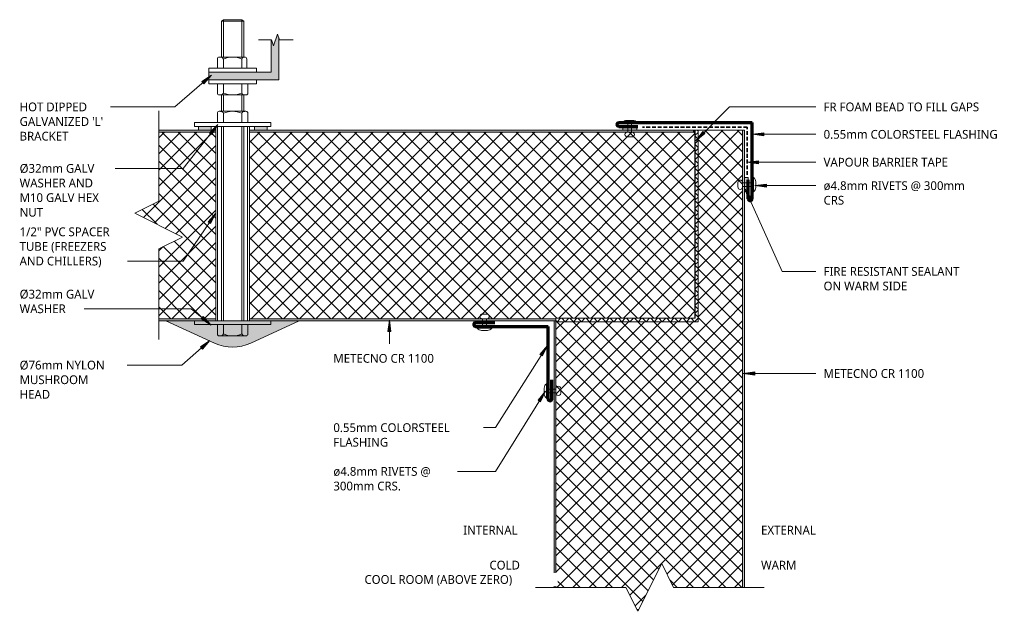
# Model space of a CAD drawing. Header units: millimetres. Extents: x 25 to 542, y -107 to 203.
import ezdxf

# ---------------------------------------------------------------- set-up
doc = ezdxf.new("R2010")
doc.units = ezdxf.units.MM
doc.linetypes.add('Dash Short', pattern=[3, 2, -1])
for name, color, linetype, lineweight in [('A-DETL', 90, 'Continuous', 13), ('A-DETL-GENF', 92, 'Continuous', 13), ('G-ANNO-TEXT', 231, 'Continuous', 9)]:
    doc.layers.add(name, color=color, linetype=linetype, lineweight=lineweight)
doc.styles.add('Yu Gothic', font='Yu Gothic.ttf', dxfattribs={"height": 4.6})
doc.styles.add('Yu Gothic_B', font='Yu Gothic.ttf', dxfattribs={"height": 4.6})
pattern_1 = [(315, (106.415, 305.926), (4.24264, 4.24264), []), (45, (106.415, 305.926), (-4.24264, 4.24264), [])]

# ---------------------------------------------------------------- blocks, each defined once
blk = doc.blocks.new('Fridge Freezer Panel_Vertical Section - 100mm-5986096-14 ROOF TO WALL COOLROOM _ FREEZER 01')
at = {"layer": 'A-DETL-GENF'}
h = blk.add_hatch(dxfattribs=at)
h.set_pattern_fill('FP_1', color=256, style=0, pattern_type=2)
h.set_pattern_definition(pattern_1)
h.paths.add_polyline_path([(0, -44.02), (0, -44.52), (24, -56.52), (11.5, -62.77), (11.5, -99), (151.5, -99), (151.5, -75.62), (150.97, -75.62), (150.97, -1), (11.5, -1), (11.5, -37.77), (0, -43.52)])
h = blk.add_hatch(color=256, dxfattribs=at)
h.paths.add_polyline_path([(11.5, 0), (11.5, -1), (151.5, -1), (151.5, 0), (150.97, 0)])
h.paths.add_polyline_path([(11.5, -99), (11.5, -100), (150.5, -99.99), (150.5, -99)])
h = blk.add_hatch(dxfattribs=at)
h.set_pattern_fill('FP_1', color=256, style=0, pattern_type=2)
h.set_pattern_definition(pattern_1)
h.paths.add_polyline_path([(151.5, -75.62), (151.5, -99), (251.5, -99), (251.5, -75.62), (152.78, -75.62)])
blk.add_hatch(color=256, dxfattribs=at).paths.add_polyline_path([(150.5, -99), (150.5, -100), (251.5, -100), (251.5, -99), (171.54, -99)])
for p, q in [((151.5, 0), (11.5, 0)), ((150.97, -1), (11.5, -1)), ((0, -43.52), (0, -44.52)), ((251.5, -99), (251.5, -75.62)), ((11.5, -99), (150.5, -99)), ((11.5, -100), (150.5, -100)), ((251.5, -99), (150.5, -99)), ((150.5, -100), (219.4, -100)), ((226.75, -100), (251.5, -100)), ((251.5, -100), (251.5, -99))]:
    blk.add_line(p, q, dxfattribs=at)
blk = doc.blocks.new('Fridge Freezer Panel_Vertical Section - 100mm-5986095-14 ROOF TO WALL COOLROOM _ FREEZER 01')
at = {"layer": 'A-DETL-GENF'}
h = blk.add_hatch(color=256, dxfattribs=at)
h.paths.add_polyline_path([(0, -100), (160.83, -100), (160.83, -99), (0, -99)])
h.paths.add_polyline_path([(0, -1), (232.83, -1), (232.83, 0), (0, 0)])
blk.add_hatch(color=256, dxfattribs=at).paths.add_polyline_path([(233.89, -1), (233.89, 0), (232.83, 0), (232.83, -1)])
h = blk.add_hatch(dxfattribs=at)
h.set_pattern_fill('FP_2', color=256, style=0, pattern_type=2)
h.set_pattern_definition([(45, (-146.096, -145.085), (-4.24264, 4.24264), []), (135, (-146.096, -145.085), (-4.24264, -4.24264), [])])
h.paths.add_polyline_path([(0, -99), (160.83, -99), (160.83, -98.72), (233.83, -98.72), (233.83, -1), (0, -1), (0, -98.72)])
for p, q in [((0, 0), (0, -1)), ((2.59, 0), (0, 0)), ((232.83, 0), (9.29, 0)), ((233.89, 0), (232.83, 0)), ((0, -1), (0, -99)), ((232.83, -1), (0, -1)), ((232.83, -1), (233.89, -1)), ((233.83, -98.72), (233.83, -1)), ((0, -99), (0, -100)), ((0, -99), (160.83, -99)), ((26.12, -100), (160.83, -100))]:
    blk.add_line(p, q, dxfattribs=at)
blk = doc.blocks.new('Break Line _M_ - Break Line _M_-5882638-14 ROOF TO WALL COOLROOM _ FREEZER 01')
at = {"layer": 'A-DETL-GENF'}
for p, q in [((6.25, 12.5), (-6.25, -12.5)), ((12.5, 0), (6.25, 12.5)), ((-12.5, 0), (-60, 0)), ((-6.25, -12.5), (-12.5, 0)), ((60, 0), (12.5, 0))]:
    blk.add_line(p, q, dxfattribs=at)
blk = doc.blocks.new('Pop Rivets - Rivet-5586671-14 ROOF TO WALL COOLROOM _ FREEZER 01')
at = {"layer": 'A-DETL-GENF'}
for p, q in [((3.77, 0), (-3.77, 0)), ((-1.5, 1.16), (1.5, 1.16)), ((-1, -5.01), (-1, 0)), ((1, -5.01), (1, 0)), ((1.17, -5.01), (-1.24, -5.01)), ((-1.24, -7.51), (1.17, -7.51))]:
    blk.add_line(p, q, dxfattribs=at)
for centre, radius, start, end in [((-1.5, -1.65), 2.8, 90, 144), ((1.5, -1.65), 2.8, 36, 90), ((-1.24, -6.26), 1.25, 90, 270), ((1.17, -6.26), 1.25, 270, 90)]:
    blk.add_arc(centre, radius, start, end, dxfattribs=at)
blk = doc.blocks.new('Pop Rivets - Rivet-6074220-14 ROOF TO WALL COOLROOM _ FREEZER 01')
at = {"layer": 'A-DETL-GENF'}
for p, q in [((-1.24, 8.29), (1.17, 8.29)), ((1.17, 5.79), (-1.24, 5.79)), ((-1, 5.79), (-1, 0)), ((1, 5.79), (1, 0)), ((3.77, 0), (-3.77, 0)), ((-1.5, -1.16), (1.5, -1.16))]:
    blk.add_line(p, q, dxfattribs=at)
for centre, radius, start, end in [((-1.24, 7.04), 1.25, 90, 270), ((1.17, 7.04), 1.25, 270, 90), ((-1.5, 1.65), 2.8, 216, 270), ((1.5, 1.65), 2.8, 270, 324)]:
    blk.add_arc(centre, radius, start, end, dxfattribs=at)
blk = doc.blocks.new('Pop Rivets - Rivet-5986093-14 ROOF TO WALL COOLROOM _ FREEZER 01')
at = {"layer": 'A-DETL-GENF'}
for p, q in [((-1.24, 7.45), (1.17, 7.45)), ((1.17, 4.95), (-1.24, 4.95)), ((-1, 4.95), (-1, 0)), ((1, 4.95), (1, 0)), ((3.77, 0), (-3.77, 0)), ((-1.5, -1.16), (1.5, -1.16))]:
    blk.add_line(p, q, dxfattribs=at)
for centre, radius, start, end in [((-1.24, 6.2), 1.25, 90, 270), ((1.17, 6.2), 1.25, 270, 90), ((-1.5, 1.65), 2.8, 216, 270), ((1.5, 1.65), 2.8, 270, 324)]:
    blk.add_arc(centre, radius, start, end, dxfattribs=at)
blk = doc.blocks.new('Pop Rivets - Rivet-5986092-14 ROOF TO WALL COOLROOM _ FREEZER 01')
at = {"layer": 'A-DETL-GENF'}
for p, q in [((3.77, 0), (-3.77, 0)), ((-1.5, 1.16), (1.5, 1.16)), ((-1, -4.89), (-1, 0)), ((1, -4.89), (1, 0)), ((1.17, -4.89), (-1.24, -4.89)), ((-1.24, -7.39), (1.17, -7.39))]:
    blk.add_line(p, q, dxfattribs=at)
for centre, radius, start, end in [((-1.5, -1.65), 2.8, 90, 144), ((1.5, -1.65), 2.8, 36, 90), ((-1.24, -6.14), 1.25, 90, 270), ((1.17, -6.14), 1.25, 270, 90)]:
    blk.add_arc(centre, radius, start, end, dxfattribs=at)
blk = doc.blocks.new('Fridge Freezer Panel_Vertical Section - 100mm-5986098-14 ROOF TO WALL COOLROOM _ FREEZER 01')
at = {"layer": 'A-DETL-GENF'}
h = blk.add_hatch(color=256, dxfattribs=at)
h.paths.add_polyline_path([(0, 100), (0, 99), (29.92, 99), (29.92, 100), (0.59, 100)])
h.paths.add_polyline_path([(0, 1), (0, 0), (29.92, 0), (29.92, 1)])
h = blk.add_hatch(dxfattribs=at)
h.set_pattern_fill('FP_3', color=256, style=0, pattern_type=2)
h.set_pattern_definition([(225, (128.345, 145.085), (4.24264, -4.24264), []), (315, (128.345, 145.085), (4.24264, 4.24264), [])])
h.paths.add_polyline_path([(29.92, 99), (0, 99), (0, 1), (29.92, 1), (29.92, 37.33), (42.42, 43.58), (17.42, 56.08), (29.92, 62.33), (29.92, 79.96)])
for p, q in [((0, 100), (0, 99)), ((29.92, 99), (0, 99)), ((0, 99), (0, 1)), ((29.92, 100), (26.12, 100)), ((0, 1), (0, 0)), ((0, 1), (29.92, 1)), ((0, 0), (2.35, 0)), ((9.06, 0), (29.92, 0))]:
    blk.add_line(p, q, dxfattribs=at)
blk = doc.blocks.new('Nylon Mushroom Head with 40mm Washer and M10 ZP Hex Nut - Nylon Mushroom Head plus-6067426-14 ROOF TO WALL COOLROOM _ FREEZER 01')
at = {"layer": 'A-DETL-GENF'}
for p, q in [((-128.35, 11.68), (-128.35, -28.32)), ((-126.41, 11.68), (-128.35, 11.68)), ((-126.41, -28.32), (-126.41, 11.68)), ((-24.46, 11.68), (-24.46, -28.32)), ((-22.36, 11.68), (-24.46, 11.68)), ((-22.36, -28.32), (-22.36, 11.68)), ((-24.46, 0.56), (-126.41, 0.56)), ((-2.1, -20.82), (-2.1, 4.18)), ((-2.1, 4.18), (0, 4.18)), ((6.1, 4.18), (4, 4.18)), ((6.1, -20.82), (6.1, 4.18)), ((-134.35, -1.32), (-134.35, -15.32)), ((-128.35, -0.32), (-133.35, -0.32)), ((-128.35, -3.51), (-133.35, -3.51)), ((-24.46, -0.44), (-126.41, -0.44)), ((-24.46, -2.51), (-126.41, -2.51)), ((-24.46, -3.56), (-126.41, -3.56)), ((-22.36, -0.32), (-17.52, -0.32)), ((-17.52, -3.56), (-22.36, -3.56)), ((-16.52, -1.32), (-16.52, -15.32)), ((-7.94, -2.51), (-16.52, -2.51)), ((-7.94, -3.56), (-16.52, -3.56)), ((-7.94, -1.32), (-7.94, -15.32)), ((-2.1, -0.32), (-6.94, -0.32)), ((-6.94, -3.56), (-2.1, -3.56)), ((6.1, -0.32), (10.94, -0.32)), ((10.94, -3.55), (6.1, -3.55)), ((11.94, -1.32), (11.94, -14.69)), ((11.94, -2.51), (30.87, -2.51)), ((31.57, -3.55), (11.94, -3.55)), ((30.87, -2.51), (30.87, -14.12)), ((30.87, -2.51), (31.57, -3.55)), ((31.57, -13.08), (31.57, -3.55)), ((-128.35, -13.12), (-133.35, -13.12)), ((-24.46, -13.08), (-126.41, -13.08)), ((-24.46, -14.12), (-126.41, -14.12)), ((-17.52, -13.08), (-22.36, -13.08)), ((-7.94, -13.08), (-16.52, -13.08)), ((-7.94, -14.12), (-16.52, -14.12)), ((-6.94, -13.08), (-2.1, -13.08)), ((10.94, -13.08), (6.1, -13.08)), ((11.94, -13.08), (31.57, -13.08)), ((11.94, -14.12), (30.87, -14.12)), ((30.87, -14.12), (31.57, -13.08)), ((-128.35, -16.32), (-133.35, -16.32)), ((-24.46, -16.19), (-126.41, -16.19)), ((-126.41, -17.19), (-24.46, -17.19)), ((-22.36, -16.32), (-17.52, -16.32)), ((-2.1, -16.32), (-6.94, -16.32)), ((6.1, -15.69), (10.94, -15.69)), ((0, -20.82), (-2.1, -20.82)), ((4, -20.82), (6.1, -20.82)), ((-128.35, -28.32), (-126.41, -28.32)), ((-24.46, -28.32), (-22.36, -28.32))]:
    blk.add_line(p, q, dxfattribs=at)
for centre, radius, start, end in [((-122.41, -8.32), 11.95, 156.2897, 203.7103), ((-133.35, -1.32), 1, 90, 180), ((-132.58, -1.91), 1.77, 176.2048, 244.3138), ((-17.52, -1.32), 1, 0, 90), ((-18.34, -1.94), 1.81, 296.6364, 1.2653), ((-28.23, -8.32), 11.72, 336.0389, 23.9611), ((-6.94, -1.32), 1, 90, 180), ((-6.13, -1.94), 1.81, 176.9207, 243.4748), ((3.88, -8.32), 11.82, 156.2615, 203.7385), ((10.94, -1.32), 1, 360, 90), ((10.16, -1.94), 1.79, 295.5472, 8.5361), ((0.09, -8.32), 11.85, 336.2919, 23.7081), ((-132.59, -14.72), 1.77, 115.4396, 185.6812), ((-133.35, -15.32), 1, 180, 270), ((-18.34, -14.7), 1.81, 359.5637, 63.3436), ((-17.52, -15.32), 1, 270, 0), ((-6.12, -14.7), 1.81, 116.6541, 180.5952), ((-6.94, -15.32), 1, 180, 270), ((10.6, -14.39), 1.35, 352.2375, 75.5566), ((10.94, -14.69), 1, 270, 0)]:
    blk.add_arc(centre, radius, start, end, dxfattribs=at)
blk = doc.blocks.new('Break Line _M_ - Break Line _M_-5986099-14 ROOF TO WALL COOLROOM _ FREEZER 01')
at = {"layer": 'A-DETL-GENF'}
for p, q in [((1.03, 3.04), (-1.03, -3.04)), ((2.06, 0), (1.03, 3.04)), ((-2.06, 0), (-9.32, 0)), ((-1.03, -3.04), (-2.06, 0)), ((8.92, 0), (2.06, 0))]:
    blk.add_line(p, q, dxfattribs=at)
blk = doc.blocks.new('Break Line _M_ - Break Line _M_-5986094-14 ROOF TO WALL COOLROOM _ FREEZER 01')
at = {"layer": 'A-DETL-GENF'}
for p, q in [((6.25, 12.5), (-6.25, -12.5)), ((12.5, 0), (6.25, 12.5)), ((-12.5, 0), (-60, 0)), ((-6.25, -12.5), (-12.5, 0)), ((60, 0), (12.5, 0))]:
    blk.add_line(p, q, dxfattribs=at)

msp = doc.modelspace()

# ---------------------------------------------------------------- hatches: boundary and pattern name
at = {"layer": 'A-DETL-GENF'}
for points in [[(124.72, 171.5), (161.41, 171.5), (161.41, 193.49), (160.75, 195.46), (158.69, 189.38), (157.66, 192.42), (157.41, 192.42), (157.41, 175.5), (124.72, 175.5)], [(119.29, 145.09), (125.99, 145.09), (125.99, 147.09), (119.29, 147.09)], [(155.39, 145.09), (155.39, 147.09), (148.69, 147.09), (148.69, 145.09)], [(349.41, 145.09), (349.41, 147.09), (342.06, 147.09), (342.06, 145.09)], [(407.93, 112.98), (407.93, 120.33), (405.93, 120.33), (405.93, 112.98)], [(137.22, 31.22), (139.66, 31.36), (142.07, 31.75), (144.41, 32.4), (146.69, 33.3), (172.22, 45.09), (102.22, 45.09), (127.75, 33.3), (130.03, 32.4), (132.37, 31.75), (134.78, 31.36)]]:
    msp.add_hatch(color=9, dxfattribs=at).paths.add_polyline_path(points)
h = msp.add_hatch(dxfattribs=at)
h.set_pattern_fill('FP_4', color=252, style=0, pattern_type=2)
h.set_pattern_definition([(45, (0, 0), (-2.12132, 2.12132), []), (135, (0, 0), (-2.12132, -2.12132), [])])
h.paths.add_polyline_path([(381.54, 44.55), (381.54, 145.09), (379.98, 145.09), (379.98, 46.37), (306.93, 46.37), (306.93, 44.55)])
at = {"layer": 'G-ANNO-TEXT'}
for points in [[(126.19, 173.92), (121.12, 170.61), (122.15, 169.41)], [(129.42, 147.99), (125.08, 143.76), (126.32, 142.78)], [(380.39, 139.58), (385.18, 143.28), (384.06, 144.39)], [(410.16, 142.91), (416.16, 142.12), (416.16, 143.7)], [(407.35, 128.28), (413.35, 127.49), (413.35, 129.07)], [(406.35, 114.11), (408.09, 108.32), (409.53, 108.97)], [(411.42, 115.97), (417.42, 115.18), (417.42, 116.76)], [(128.36, 101.54), (124.34, 97.02), (125.65, 96.14)], [(125.88, 42.83), (121.74, 47.24), (120.73, 46.02)], [(219.49, 45.35), (218.7, 39.35), (220.28, 39.35)], [(125.3, 34.77), (120.28, 31.4), (121.33, 30.21)], [(302.45, 32.07), (298.57, 27.42), (299.91, 26.58)], [(405.31, 17.39), (411.31, 16.6), (411.31, 18.18)], [(301.4, 8.1), (297.56, 3.43), (298.9, 2.59)]]:
    msp.add_hatch(color=7, dxfattribs=at).paths.add_polyline_path(points)

# ---------------------------------------------------------------- linework, layer by layer
at = {"layer": 'A-DETL'}
for p, q in [((157.41, 192.42), (157.41, 175.5)), ((161.41, 171.5), (161.41, 193.49)), ((157.41, 175.5), (124.72, 175.5)), ((124.72, 175.5), (124.72, 171.5)), ((124.72, 171.5), (161.41, 171.5)), ((125.99, 147.09), (119.29, 147.09)), ((119.29, 147.09), (119.29, 145.09)), ((119.29, 145.09), (125.99, 145.09)), ((125.99, 145.09), (125.99, 147.09)), ((148.69, 147.09), (148.69, 145.09)), ((155.39, 147.09), (148.69, 147.09)), ((148.69, 145.09), (155.39, 145.09)), ((155.39, 145.09), (155.39, 147.09)), ((342.06, 147.09), (342.06, 145.09)), ((349.41, 147.09), (342.06, 147.09)), ((349.41, 145.09), (349.41, 147.09)), ((379.98, 145.09), (379.98, 46.37)), ((381.54, 145.09), (379.98, 145.09)), ((381.54, 44.55), (381.54, 145.09)), ((407.93, 120.33), (405.93, 120.33)), ((405.93, 120.33), (405.93, 112.98)), ((407.93, 112.98), (407.93, 120.33)), ((405.93, 112.98), (407.93, 112.98)), ((102.22, 45.09), (127.75, 33.3)), ((172.22, 45.09), (102.22, 45.09)), ((146.69, 33.3), (172.22, 45.09)), ((379.98, 46.37), (306.93, 46.37)), ((306.93, 46.37), (306.93, 44.55)), ((306.93, 44.55), (381.54, 44.55))]:
    msp.add_line(p, q, dxfattribs=at)
at = {"layer": 'A-DETL', "lineweight": 70}
for p, q in [((339.93, 149.09), (409.93, 149.09)), ((339.93, 147.09), (349.93, 147.09)), ((409.93, 109.09), (409.93, 149.09)), ((407.93, 109.09), (407.93, 119.09)), ((264.81, 44.08), (274.81, 44.08)), ((264.81, 42.08), (302.81, 42.08)), ((302.81, 4.08), (302.81, 42.08)), ((304.81, 4.08), (304.81, 14.08))]:
    msp.add_line(p, q, dxfattribs=at)
at = {"layer": 'A-DETL', "linetype": 'Dash Short', "lineweight": 35}
for p, q in [((407.38, 146.62), (352.38, 146.62)), ((407.38, 121.62), (407.38, 146.62))]:
    msp.add_line(p, q, dxfattribs=at)
at = {"layer": 'A-DETL', "lineweight": 70}
for centre, start, end in [((339.93, 148.09), 90, 270), ((408.93, 109.09), 180, 0), ((264.81, 43.08), 90, 270), ((303.81, 4.08), 180, 360)]:
    msp.add_arc(centre, 1, start, end, dxfattribs=at)
at = {"layer": 'A-DETL'}
msp.add_arc((137.22, 53.82), 22.6, 245.2249, 294.7751, dxfattribs=at)
at = {"layer": 'G-ANNO-TEXT', "color": 7}
for p, q in [((126.19, 173.92), (106.84, 157.3)), ((126.19, 173.92), (121.12, 170.61)), ((121.12, 170.61), (122.15, 169.41)), ((122.15, 169.41), (126.19, 173.92)), ((75.89, 157.3), (67.84, 157.3)), ((106.84, 157.3), (75.89, 157.3)), ((380.39, 139.58), (398.01, 157.3)), ((398.01, 157.3), (443.38, 157.3)), ((129.42, 147.99), (111.31, 125.02)), ((129.42, 147.99), (125.08, 143.76)), ((126.32, 142.78), (129.42, 147.99)), ((125.08, 143.76), (126.32, 142.78)), ((384.06, 144.39), (380.39, 139.58)), ((380.39, 139.58), (385.18, 143.28)), ((385.18, 143.28), (384.06, 144.39)), ((416.16, 143.7), (410.16, 142.91)), ((410.16, 142.91), (416.16, 142.12)), ((410.16, 142.91), (443.38, 142.91)), ((416.16, 142.12), (416.16, 143.7)), ((80.37, 125.02), (69.83, 125.02)), ((111.31, 125.02), (80.37, 125.02)), ((413.35, 129.07), (407.35, 128.28)), ((407.35, 128.28), (413.35, 127.49)), ((407.35, 128.28), (443.38, 128.28)), ((413.35, 127.49), (413.35, 129.07)), ((406.35, 114.11), (408.09, 108.32)), ((409.53, 108.97), (406.35, 114.11)), ((406.35, 114.11), (425.76, 70.97)), ((417.42, 116.76), (411.42, 115.97)), ((411.42, 115.97), (417.42, 115.18)), ((411.42, 115.97), (443.38, 115.97)), ((417.42, 115.18), (417.42, 116.76)), ((408.09, 108.32), (409.53, 108.97)), ((128.36, 101.54), (111.31, 76.4)), ((128.36, 101.54), (124.34, 97.02)), ((125.65, 96.14), (128.36, 101.54)), ((124.34, 97.02), (125.65, 96.14)), ((88.36, 76.4), (75.12, 76.4)), ((111.31, 76.4), (88.36, 76.4)), ((425.76, 70.97), (443.38, 70.97)), ((74.53, 51.36), (56.47, 51.36)), ((115.46, 51.36), (74.53, 51.36)), ((125.88, 42.83), (115.46, 51.36)), ((121.74, 47.24), (120.73, 46.02)), ((125.88, 42.83), (121.74, 47.24)), ((120.73, 46.02), (125.88, 42.83)), ((219.49, 45.35), (218.7, 39.35)), ((220.28, 39.35), (219.49, 45.35)), ((219.49, 45.35), (219.49, 32.92)), ((218.7, 39.35), (220.28, 39.35)), ((125.3, 34.77), (110.59, 21.79)), ((125.3, 34.77), (120.28, 31.4)), ((120.28, 31.4), (121.33, 30.21)), ((121.33, 30.21), (125.3, 34.77)), ((302.45, 32.07), (275.18, -11.02)), ((302.45, 32.07), (298.57, 27.42)), ((299.91, 26.58), (302.45, 32.07)), ((298.57, 27.42), (299.91, 26.58)), ((79.64, 21.79), (74.99, 21.79)), ((110.59, 21.79), (79.64, 21.79)), ((411.31, 18.18), (405.31, 17.39)), ((405.31, 17.39), (411.31, 16.6)), ((405.31, 17.39), (443.38, 17.39)), ((411.31, 16.6), (411.31, 18.18)), ((301.4, 8.1), (275.18, -33.99)), ((301.4, 8.1), (297.56, 3.43)), ((298.9, 2.59), (301.4, 8.1)), ((297.56, 3.43), (298.9, 2.59)), ((258.95, -11.02), (258.19, -11.02)), ((275.18, -11.02), (258.95, -11.02)), ((258.43, -33.99), (246.94, -33.99)), ((275.18, -33.99), (258.43, -33.99))]:
    msp.add_line(p, q, dxfattribs=at)

# ---------------------------------------------------------------- block references
at = {"layer": 'A-DETL-GENF'}
for name, p, rotation in [('Nylon Mushroom Head with 40mm Washer and M10 ZP Hex Nut - Nylon Mushroom Head plus-6067426-14 ROOF TO WALL COOLROOM _ FREEZER 01', (128.9, 171.5), 90.0000000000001), ('Break Line _M_ - Break Line _M_-5986099-14 ROOF TO WALL COOLROOM _ FREEZER 01', (159.72, 192.42), 180), ('Break Line _M_ - Break Line _M_-5986094-14 ROOF TO WALL COOLROOM _ FREEZER 01', (98.43, 95.25), 270.0000000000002), ('Fridge Freezer Panel_Vertical Section - 100mm-5986098-14 ROOF TO WALL COOLROOM _ FREEZER 01', (128.34, 145.09), 180), ('Fridge Freezer Panel_Vertical Section - 100mm-5986096-14 ROOF TO WALL COOLROOM _ FREEZER 01', (305.93, -106.41), 90.00000000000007), ('Pop Rivets - Rivet-6074220-14 ROOF TO WALL COOLROOM _ FREEZER 01', (410.71, 116.51), 89.99999999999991), ('Pop Rivets - Rivet-5986092-14 ROOF TO WALL COOLROOM _ FREEZER 01', (269.44, 41.19), 180), ('Pop Rivets - Rivet-5986093-14 ROOF TO WALL COOLROOM _ FREEZER 01', (301.98, 8.24), 269.9999999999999)]:
    msp.add_blockref(name, p, dxfattribs=dict(at, rotation=rotation))
for name, p in [('Pop Rivets - Rivet-5586671-14 ROOF TO WALL COOLROOM _ FREEZER 01', (345.68, 149.09)), ('Fridge Freezer Panel_Vertical Section - 100mm-5986095-14 ROOF TO WALL COOLROOM _ FREEZER 01', (146.1, 145.09)), ('Break Line _M_ - Break Line _M_-5882638-14 ROOF TO WALL COOLROOM _ FREEZER 01', (356.2, -94.91))]:
    msp.add_blockref(name, p, dxfattribs=at)

# ---------------------------------------------------------------- texts
at = {"layer": 'G-ANNO-TEXT', "color": 7, "char_height": 4.6, "attachment_point": 1, "bg_fill": 3, "box_fill_scale": 1.25, "bg_fill_color": 9, "bg_fill_true_color": 13158600, "bg_fill_transparency": 0}
for s, insert, width, style in [('HOT DIPPED ', (25.41, 159.6), 46.4979, 'Yu Gothic'), ('FR FOAM BEAD TO FILL GAPS', (447.44, 159.6), 104.059, 'Yu Gothic'), ("GALVANIZED 'L' ", (25.41, 151.93), 56.2785, 'Yu Gothic'), ('0.55mm COLORSTEEL FLASHING', (447.44, 145.21), 113.6793, 'Yu Gothic'), ('BRACKET', (25.41, 144.25), 33.3502, 'Yu Gothic'), ('VAPOUR BARRIER TAPE', (447.44, 130.58), 82.7341, 'Yu Gothic'), ('Ø32mm GALV ', (25.41, 127.32), 48.9029, 'Yu Gothic'), ('WASHER AND ', (25.41, 119.65), 50.346, 'Yu Gothic'), ('ø4.8mm RIVETS @ 300mm ', (447.44, 118.27), 90.5907, 'Yu Gothic'), ('M10 GALV HEX ', (25.41, 111.98), 54.3544, 'Yu Gothic'), ('NUT', (25.41, 104.3), 15.2321, 'Yu Gothic'), ('1/2" PVC SPACER ', (25.41, 94.05), 63.3333, 'Yu Gothic'), ('FIRE RESISTANT SEALANT ', (447.44, 73.27), 93.9578, 'Yu Gothic'), ('ON WARM SIDE', (447.44, 65.6), 54.1941, 'Yu Gothic'), ('Ø32mm GALV ', (25.41, 61.33), 48.9029, 'Yu Gothic'), ('WASHER ', (25.41, 53.66), 32.7088, 'Yu Gothic'), ('METECNO CR 1100', (190.1, 27.63), 65.7384, 'Yu Gothic'), ('Ø76mm NYLON ', (25.41, 24.09), 55.1561, 'Yu Gothic'), ('MUSHROOM ', (25.41, 16.42), 45.8565, 'Yu Gothic'), ('METECNO CR 1100', (447.44, 19.69), 65.7384, 'Yu Gothic'), ('HEAD', (25.41, 8.74), 20.0422, 'Yu Gothic'), ('0.55mm COLORSTEEL ', (190.1, -8.72), 77.6033, 'Yu Gothic'), ('FLASHING', (190.1, -16.39), 36.0759, 'Yu Gothic'), ('ø4.8mm RIVETS @ ', (190.1, -31.69), 63.9747, 'Yu Gothic'), ('INTERNAL', (258.29, -62.51), 37.3586, 'Yu Gothic_B'), ('EXTERNAL', (414.61, -62.51), 39.1223, 'Yu Gothic_B'), ('COLD', (272.04, -80.88), 20.6835, 'Yu Gothic_B')]:
    msp.add_mtext(s, dxfattribs=dict(at, insert=insert, width=width, style=style))

# ---------------------------------------------------------------- next in the draw order: texts
for s, insert, width, style in [('CRS', (447.44, 110.6), 14.27, 'Yu Gothic'), ('TUBE (FREEZERS ', (25.41, 86.37), 62.5316, 'Yu Gothic'), ('300mm CRS.', (190.1, -39.37), 42.8101, 'Yu Gothic'), ('WARM', (414.61, -80.88), 23.4093, 'Yu Gothic_B'), ('COOL ROOM (ABOVE ZERO)', (206.43, -88.42), 100.2109, 'Yu Gothic_B')]:
    msp.add_mtext(s, dxfattribs=dict(at, insert=insert, width=width, style=style))

# ---------------------------------------------------------------- next in the draw order: texts
at = {"layer": 'G-ANNO-TEXT', "color": 7, "insert": (25.41, 78.7), "char_height": 4.6, "width": 55.3164, "attachment_point": 1, "style": 'Yu Gothic', "bg_fill": 3, "box_fill_scale": 1.25, "bg_fill_color": 9, "bg_fill_true_color": 13158600, "bg_fill_transparency": 0}
msp.add_mtext('AND CHILLERS)', dxfattribs=at)

doc.saveas('drawing.dxf')
